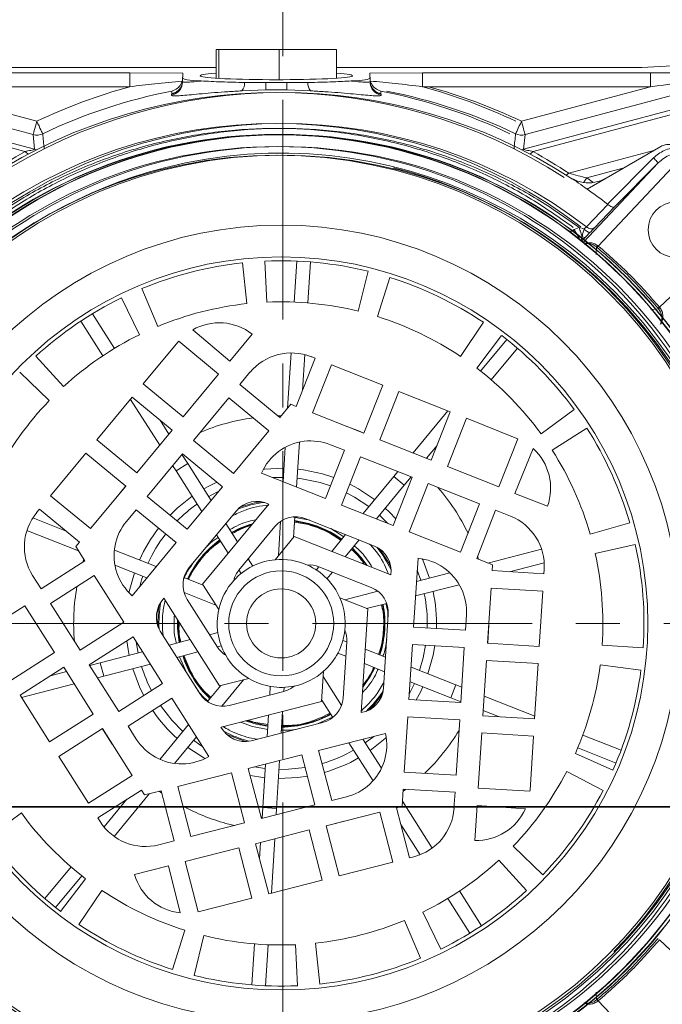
# Model space of a CAD drawing. Header units: centimetres. Extents: x -16053 to 7031, y -7778 to 254.
# Tile 99 of 256: x -12619 to -12610, y -771 to -757. Entities that reach past the tile are written whole.
import ezdxf

# ---------------------------------------------------------------- set-up
doc = ezdxf.new("R2010")
doc.units = ezdxf.units.CM
doc.header["$MEASUREMENT"] = 0
doc.linetypes.add('CENTER', pattern=[50.8, 31.75, -6.35, 6.35, -6.35])
doc.layers.get('0').update_dxf_attribs({"linetype": 'CONTINUOUS'})
doc.layers.add('DLXLUM02', color=3, linetype='CONTINUOUS')
doc.layers.add('T -  urządzenia', color=20, linetype='CONTINUOUS', lineweight=25)
doc.layers.add('T - armatura', color=250, linetype='CONTINUOUS', lineweight=30)

# ---------------------------------------------------------------- blocks, each defined once
blk = doc.blocks.new('G$C54C5291B')
at = {"layer": 'T - armatura', "linetype": 'Continuous', "lineweight": 15}
for p, q in [((47.717, 63.927), (47.717, 63.51)), ((47.717, 63.927), (47.758, 63.927)), ((47.758, 63.927), (47.758, 63.508)), ((47.758, 63.927), (48.628, 63.927)), ((48.628, 63.927), (48.628, 63.488)), ((48.628, 63.927), (49.457, 63.927)), ((49.457, 63.927), (49.457, 63.51)), ((47.717, 63.666), (43.387, 63.666)), ((53.787, 63.666), (49.457, 63.666)), ((49.54, 63.666), (53.87, 63.666)), ((53.87, 63.666), (54.57, 63.703)), ((43.259, 63.587), (46.471, 63.587)), ((46.471, 63.587), (47.237, 63.585)), ((46.471, 63.387), (46.471, 63.587)), ((47.231, 63.523), (47.231, 63.51)), ((47.231, 63.462), (47.231, 63.51)), ((47.237, 63.527), (47.233, 63.527)), ((47.237, 63.585), (47.237, 63.527)), ((49.937, 63.585), (50.703, 63.587)), ((49.937, 63.527), (49.937, 63.585)), ((49.94, 63.527), (49.937, 63.527)), ((49.942, 63.51), (49.942, 63.523)), ((49.942, 63.51), (49.942, 63.462)), ((50.703, 63.587), (53.914, 63.587)), ((50.703, 63.587), (50.703, 63.387)), ((53.997, 63.587), (50.786, 63.587)), ((53.997, 63.387), (53.997, 63.587)), ((45.073, 62.695), (42.52, 63.379)), ((43.259, 63.387), (45.125, 62.888)), ((46.471, 63.387), (43.259, 63.387)), ((47.231, 63.485), (47.227, 63.469)), ((48.128, 63.449), (48.433, 63.446)), ((48.433, 63.446), (48.741, 63.446)), ((48.741, 63.446), (49.045, 63.449)), ((49.946, 63.469), (49.942, 63.49)), ((53.914, 63.387), (50.703, 63.387)), ((50.786, 63.387), (53.997, 63.387)), ((53.997, 63.387), (52.132, 62.888)), ((52.183, 62.695), (54.737, 63.379)), ((47.07, 63.279), (47.075, 63.287)), ((47.07, 63.266), (47.07, 63.279)), ((48.435, 63.34), (48.091, 63.328)), ((48.738, 63.34), (48.435, 63.34)), ((49.083, 63.328), (48.738, 63.34)), ((50.098, 63.287), (50.103, 63.279)), ((50.103, 63.279), (50.103, 63.266)), ((44.954, 62.451), (42.563, 63.091)), ((42.58, 63.155), (45.093, 62.482)), ((54.677, 63.155), (52.163, 62.482)), ((52.302, 62.451), (54.694, 63.091)), ((45.093, 62.482), (45.073, 62.695)), ((52.163, 62.482), (52.183, 62.695)), ((53.079, 61.908), (54.147, 62.525)), ((54.047, 62.467), (52.814, 62.136)), ((54.109, 62.286), (53.028, 61.138)), ((54.039, 62.357), (53.373, 61.691)), ((53.474, 61.651), (54.109, 62.286)), ((53.074, 62.068), (53.599, 62.208)), ((53.163, 62.006), (53.074, 62.068)), ((53.379, 61.686), (53.073, 61.361)), ((53.188, 61.348), (53.474, 61.651)), ((53.373, 61.691), (53.379, 61.686)), ((52.894, 61.321), (52.835, 61.287)), ((52.894, 61.321), (52.964, 61.353)), ((52.964, 61.353), (53.037, 61.331)), ((53.058, 61.214), (53.124, 61.282)), ((53.012, 61.167), (53.058, 61.214)), ((53.236, 61.089), (53.242, 61.083)), ((53.217, 61.071), (53.209, 60.961)), ((53.217, 61.071), (53.227, 61.062)), ((48.162, 60.251), (48.099, 60.841)), ((48.423, 60.866), (48.45, 60.273)), ((48.846, 60.273), (48.883, 60.866)), ((49.045, 60.261), (49.082, 60.854)), ((49.773, 60.141), (49.916, 60.718)), ((50.229, 60.63), (50.051, 60.064)), ((46.645, 60.47), (46.873, 59.921)), ((46.61, 59.802), (46.349, 60.336)), ((46.248, 59.604), (45.929, 60.105)), ((54.003, 60.166), (54.113, 60.174)), ((54.105, 60.184), (54.113, 60.174)), ((54.126, 60.2), (54.131, 60.193)), ((46.079, 59.497), (45.76, 59.998)), ((51.25, 59.488), (51.581, 59.981)), ((47.379, 59.873), (47.914, 59.421)), ((47.914, 59.421), (48.237, 59.811)), ((47.166, 59.694), (46.665, 59.089)), ((47.176, 59.706), (47.166, 59.694)), ((47.754, 59.229), (47.176, 59.706)), ((51.845, 59.791), (51.484, 59.32)), ((51.541, 59.275), (51.919, 59.734)), ((48.751, 58.737), (48.8, 59.538)), ((48.967, 58.995), (48.999, 59.514)), ((51.695, 59.148), (52.073, 59.606)), ((45.11, 59.489), (45.512, 59.052)), ((48.875, 58.764), (49.151, 59.46)), ((49.151, 59.46), (49.09, 59.484)), ((45.306, 58.85), (44.878, 59.262)), ((47.243, 58.613), (47.754, 59.229)), ((48.207, 59.258), (48.06, 59.081)), ((49.383, 59.368), (49.109, 58.671)), ((50.126, 59.072), (49.383, 59.368)), ((46.665, 59.089), (47.243, 58.613)), ((48.06, 59.081), (48.64, 58.604)), ((49.853, 58.376), (50.126, 59.072)), ((50.359, 58.98), (50.085, 58.283)), ((51.102, 58.685), (50.359, 58.98)), ((46.505, 58.897), (45.995, 58.281)), ((46.902, 58.202), (46.48, 58.866)), ((47.084, 58.421), (46.505, 58.897)), ((47.901, 58.888), (47.39, 58.272)), ((48.481, 58.412), (47.901, 58.888)), ((48.64, 58.604), (48.798, 58.795)), ((48.798, 58.795), (48.875, 58.764)), ((49.109, 58.671), (49.853, 58.376)), ((50.564, 58.093), (51.065, 58.7)), ((50.828, 57.988), (51.102, 58.685)), ((52.414, 58.368), (52.894, 58.719)), ((47.036, 58.364), (46.908, 58.565)), ((48.613, 58.627), (48.659, 58.627)), ((51.335, 58.593), (51.061, 57.895)), ((52.064, 58.303), (51.335, 58.593)), ((46.573, 57.805), (47.084, 58.421)), ((47.97, 57.796), (48.481, 58.412)), ((53.077, 58.45), (52.577, 58.13)), ((45.995, 58.281), (46.573, 57.805)), ((47.39, 58.272), (47.97, 57.796)), ((48.88, 57.598), (48.921, 58.248)), ((50.085, 58.283), (50.828, 57.988)), ((51.804, 57.6), (52.079, 58.297)), ((52.079, 58.297), (52.064, 58.303)), ((45.835, 58.088), (45.325, 57.473)), ((46.413, 57.613), (45.835, 58.088)), ((48.685, 57.676), (48.716, 58.173)), ((49.3, 57.431), (49.573, 58.13)), ((49.573, 58.13), (49.369, 58.211)), ((50.759, 58.015), (50.912, 58.199)), ((52.3, 58.155), (52.036, 57.507)), ((47.231, 58.08), (46.72, 57.464)), ((47.307, 57.938), (47.223, 58.07)), ((47.811, 57.604), (47.231, 58.08)), ((49.806, 58.038), (49.532, 57.339)), ((50.549, 57.742), (49.806, 58.038)), ((47.138, 57.831), (47.089, 57.909)), ((47.138, 57.831), (47.307, 57.938)), ((47.512, 57.243), (47.138, 57.831)), ((47.646, 57.405), (47.307, 57.938)), ((50.284, 57.753), (50.343, 57.824)), ((51.061, 57.895), (51.804, 57.6)), ((48.373, 57.799), (49.3, 57.431)), ((49.372, 57.615), (49.221, 57.663)), ((49.256, 57.79), (49.42, 57.737)), ((49.841, 57.217), (50.284, 57.753)), ((50.276, 57.044), (50.549, 57.742)), ((50.284, 57.753), (50.438, 57.626)), ((50.438, 57.626), (50.538, 57.747)), ((45.902, 56.997), (46.413, 57.613)), ((47.3, 56.988), (47.811, 57.604)), ((50.036, 57.139), (50.438, 57.626)), ((50.782, 57.65), (50.508, 56.951)), ((51.525, 57.355), (50.782, 57.65)), ((45.325, 57.473), (45.902, 56.997)), ((46.72, 57.464), (47.3, 56.988)), ((52.036, 57.507), (52.507, 57.32)), ((45.165, 57.28), (45.123, 57.23)), ((45.742, 56.804), (45.165, 57.28)), ((46.56, 57.271), (46.42, 57.102)), ((47.14, 56.795), (46.56, 57.271)), ((48.011, 57.255), (47.33, 56.434)), ((47.522, 56.195), (48.48, 57.351)), ((49.532, 57.339), (50.276, 57.044)), ((51.252, 56.656), (51.525, 57.355)), ((51.757, 57.263), (51.484, 56.564)), ((51.972, 57.178), (51.757, 57.263)), ((45.55, 56.962), (45.067, 57.153)), ((48.618, 56.608), (48.649, 57.101)), ((48.835, 56.869), (48.854, 57.168)), ((48.837, 57.162), (49.071, 57.12)), ((49.053, 57.055), (48.849, 57.092)), ((48.85, 57.114), (49.057, 57.072)), ((49.055, 57.065), (48.85, 57.106)), ((50.006, 56.746), (49.015, 57.139)), ((45.729, 56.676), (44.982, 56.971)), ((48.027, 56.805), (47.858, 57.071)), ((48.568, 57.027), (48.047, 56.399)), ((49.374, 56.997), (49.563, 56.881)), ((50.508, 56.951), (51.252, 56.656)), ((53.125, 56.918), (53.696, 57.083)), ((47.893, 56.643), (47.724, 56.909)), ((48.847, 56.883), (48.569, 56.548)), ((48.847, 56.883), (50.243, 56.329)), ((49.388, 56.668), (49.589, 56.911)), ((49.583, 56.591), (49.784, 56.834)), ((45.689, 56.74), (45.742, 56.804)), ((45.821, 56.531), (45.689, 56.74)), ((46.852, 56.448), (46.246, 56.687)), ((46.504, 56.028), (47.14, 56.795)), ((51.644, 56.5), (52.422, 56.7)), ((53.776, 56.768), (53.196, 56.639)), ((45.189, 56.126), (45.821, 56.531)), ((45.791, 56.512), (45.805, 56.556)), ((48.249, 56.457), (48.182, 56.562)), ((50.636, 56.569), (50.572, 55.574)), ((51.484, 56.564), (51.714, 56.472)), ((46.718, 56.286), (46.255, 56.469)), ((48.08, 56.35), (48.048, 56.4)), ((49.166, 56.4), (49.204, 56.446)), ((49.961, 56.145), (49.203, 56.446)), ((50.676, 56.25), (50.625, 56.397)), ((51.714, 56.472), (51.709, 56.39)), ((51.709, 56.39), (52.455, 56.343)), ((51.957, 56.374), (52.459, 56.504)), ((52.455, 56.343), (52.459, 56.408)), ((45.065, 56.321), (45.189, 56.126)), ((45.955, 56.319), (45.323, 55.915)), ((46.383, 55.644), (45.955, 56.319)), ((47.532, 56.179), (47.253, 56.289)), ((49.32, 56.273), (49.399, 56.368)), ((50.614, 56.235), (51.097, 56.359)), ((47.522, 56.195), (47.755, 55.827)), ((50.601, 56.025), (51.232, 56.187)), ((51.692, 56.138), (51.641, 55.34)), ((52.439, 56.093), (51.692, 56.138)), ((47.767, 54.722), (46.963, 55.991)), ((47.713, 55.893), (47.254, 56.074)), ((47.299, 55.974), (47.735, 55.285)), ((49.91, 55.836), (49.506, 55.996)), ((49.578, 55.968), (50.056, 56.091)), ((52.388, 55.295), (52.439, 56.093)), ((44.953, 55.881), (44.321, 55.478)), ((45.381, 55.205), (44.953, 55.881)), ((45.323, 55.915), (45.751, 55.239)), ((49.91, 55.836), (49.815, 54.337)), ((49.893, 55.842), (50.183, 55.917)), ((50.138, 54.69), (50.206, 55.755)), ((51.321, 55.53), (51.335, 55.749)), ((45.751, 55.239), (46.383, 55.644)), ((50.572, 55.574), (51.321, 55.53)), ((51.658, 55.603), (51.644, 55.34)), ((46.516, 55.432), (45.884, 55.028)), ((46.944, 54.756), (46.516, 55.432)), ((46.91, 55.515), (47.48, 54.614)), ((47.343, 55.392), (47.037, 55.313)), ((47.742, 55.495), (47.622, 55.464)), ((49.55, 55.382), (49.605, 55.361)), ((46.563, 55.359), (46.59, 55.198)), ((47.792, 55.301), (47.735, 55.286)), ((49.553, 54.548), (49.605, 55.362)), ((49.873, 55.255), (50.167, 55.139)), ((50.556, 55.324), (50.505, 54.526)), ((51.305, 55.28), (50.556, 55.324)), ((51.254, 54.482), (51.305, 55.28)), ((51.641, 55.34), (52.388, 55.295)), ((53.297, 55.313), (53.89, 55.272)), ((44.749, 54.802), (45.381, 55.205)), ((46.654, 55.214), (46.042, 55.057)), ((47.455, 55.214), (47.15, 55.135)), ((47.283, 54.925), (47.187, 55.145)), ((49.476, 55.196), (49.592, 55.151)), ((45.514, 54.993), (44.883, 54.59)), ((45.942, 54.317), (45.514, 54.993)), ((45.884, 55.028), (46.312, 54.352)), ((46.042, 55.057), (45.891, 55.017)), ((46.092, 54.863), (46.042, 55.057)), ((46.767, 55.037), (46.092, 54.863)), ((49.86, 55.045), (50.153, 54.929)), ((50.535, 54.993), (51.183, 54.738)), ((51.625, 55.091), (51.573, 54.292)), ((52.372, 55.046), (51.625, 55.091)), ((52.321, 54.247), (52.372, 55.046)), ((53.858, 54.949), (53.269, 55.026)), ((45.554, 54.931), (45.323, 54.871)), ((46.092, 54.863), (46.003, 54.84)), ((47.767, 54.722), (48.188, 54.83)), ((49.243, 54.5), (49.271, 54.935)), ((49.266, 54.857), (49.531, 54.44)), ((45.666, 54.753), (44.904, 54.557)), ((46.312, 54.352), (46.944, 54.756)), ((47.785, 54.727), (47.594, 54.496)), ((48.113, 54.811), (47.799, 54.43)), ((48.501, 54.716), (48.493, 54.592)), ((48.701, 54.703), (48.697, 54.644)), ((50.521, 54.784), (51.109, 54.552)), ((51.183, 54.738), (51.109, 54.552)), ((51.183, 54.738), (51.268, 54.704)), ((44.883, 54.59), (45.311, 53.914)), ((47.078, 54.545), (46.446, 54.141)), ((47.611, 53.703), (47.078, 54.545)), ((47.908, 54.442), (48.698, 54.644)), ((51.109, 54.552), (51.255, 54.494)), ((51.592, 54.576), (52.324, 54.287)), ((49.243, 54.5), (47.788, 54.128)), ((49.244, 54.518), (49.405, 54.266)), ((50.505, 54.526), (51.254, 54.482)), ((45.311, 53.914), (45.942, 54.317)), ((48.475, 54.304), (48.456, 53.989)), ((48.679, 54.356), (48.66, 54.041)), ((49.41, 54.274), (49.183, 54.175)), ((50.489, 54.277), (50.438, 53.478)), ((51.238, 54.233), (50.489, 54.277)), ((51.573, 54.292), (52.321, 54.247)), ((51.578, 54.366), (51.8, 54.279)), ((46.076, 54.106), (45.445, 53.703)), ((46.503, 53.43), (46.076, 54.106)), ((46.446, 54.141), (46.563, 53.955)), ((47.319, 54.164), (46.904, 53.661)), ((48.245, 54.134), (48.07, 54.2)), ((48.184, 54.229), (48.263, 54.199)), ((48.224, 53.93), (49.258, 54.194)), ((48.463, 54.095), (48.245, 54.134)), ((48.263, 54.199), (48.467, 54.163)), ((51.187, 53.434), (51.238, 54.233)), ((47.432, 53.986), (47.115, 53.602)), ((48.31, 53.952), (48.2, 53.972)), ((50.165, 54.037), (49.199, 53.79)), ((49.874, 53.901), (49.997, 53.994)), ((51.557, 54.043), (51.506, 53.244)), ((52.305, 53.998), (51.557, 54.043)), ((52.255, 53.214), (52.305, 53.998)), ((53.018, 54.013), (53.571, 53.794)), ((49.636, 53.902), (49.986, 53.352)), ((49.84, 53.954), (50.107, 53.534)), ((52.945, 53.827), (53.498, 53.608)), ((45.445, 53.703), (45.873, 53.027)), ((48.956, 53.728), (48.181, 53.53)), ((49.146, 53.002), (48.956, 53.728)), ((49.199, 53.79), (49.388, 53.064)), ((52.91, 53.745), (53.453, 53.504)), ((48.266, 53.552), (48.427, 53.528)), ((48.431, 53.594), (48.392, 52.964)), ((48.635, 53.646), (48.592, 52.951)), ((45.873, 53.027), (46.503, 53.43)), ((47.939, 53.468), (47.164, 53.27)), ((48.129, 52.742), (47.939, 53.468)), ((48.181, 53.53), (48.371, 52.804)), ((50.438, 53.478), (51.187, 53.434)), ((53.312, 53.211), (52.785, 53.485)), ((47.164, 53.27), (47.354, 52.544)), ((46.638, 53.217), (46.006, 52.816)), ((46.755, 53.166), (46.244, 52.547)), ((46.682, 53.147), (46.638, 53.217)), ((46.922, 53.208), (46.682, 53.147)), ((46.931, 53.174), (46.893, 53.201)), ((47.111, 52.482), (46.922, 53.208)), ((49.388, 53.064), (49.601, 53.119)), ((50.422, 53.229), (50.406, 52.982)), ((50.457, 53.227), (50.42, 53.199)), ((51.171, 53.185), (50.422, 53.229)), ((51.156, 52.954), (51.171, 53.185)), ((51.506, 53.244), (52.254, 53.199)), ((52.254, 53.199), (52.255, 53.214)), ((46.428, 53.084), (46.097, 52.684)), ((48.371, 52.804), (49.146, 53.002)), ((48.392, 52.964), (48.383, 52.807)), ((48.592, 52.951), (48.392, 52.964)), ((50.406, 52.982), (50.326, 52.961)), ((50.411, 53.057), (50.842, 52.379)), ((51.49, 52.995), (51.457, 52.489)), ((52.188, 52.944), (51.49, 52.995)), ((44.902, 52.886), (44.422, 52.536)), ((48.592, 52.951), (48.586, 52.859)), ((50.082, 52.899), (49.307, 52.701)), ((50.27, 52.175), (50.082, 52.899)), ((50.326, 52.961), (50.512, 52.237)), ((46.006, 52.816), (46.041, 52.761)), ((47.354, 52.544), (48.129, 52.742)), ((47.981, 52.704), (47.858, 52.736)), ((49.307, 52.701), (49.495, 51.977)), ((50.387, 52.72), (50.666, 52.282)), ((49.064, 52.64), (48.289, 52.442)), ((49.252, 51.915), (49.064, 52.64)), ((46.888, 52.425), (47.111, 52.482)), ((48.289, 52.442), (48.477, 51.717)), ((48.361, 52.46), (48.346, 52.222)), ((48.565, 52.512), (48.516, 51.727)), ((52.01, 52.404), (52.438, 51.992)), ((48.047, 52.38), (47.272, 52.182)), ((48.235, 51.655), (48.047, 52.38)), ((50.512, 52.237), (50.575, 52.253)), ((47.029, 52.12), (46.538, 51.995)), ((47.197, 51.441), (47.029, 52.12)), ((47.272, 52.182), (47.46, 51.457)), ((49.495, 51.977), (50.27, 52.175)), ((52.205, 51.765), (51.803, 52.203)), ((45.62, 52.106), (45.242, 51.648)), ((45.775, 51.979), (45.396, 51.521)), ((45.47, 51.463), (45.831, 51.935)), ((48.477, 51.717), (49.252, 51.915)), ((46.066, 51.767), (45.735, 51.274)), ((51.237, 51.758), (51.555, 51.256)), ((47.475, 51.46), (48.235, 51.655)), ((51.068, 51.65), (51.387, 51.149)), ((47.46, 51.457), (47.475, 51.46)), ((50.705, 51.452), (50.967, 50.919)), ((50.67, 50.785), (50.442, 51.333)), ((47.087, 50.624), (47.265, 51.191)), ((47.542, 51.113), (47.4, 50.536)), ((48.27, 50.993), (48.233, 50.4)), ((48.47, 50.981), (48.433, 50.388)), ((48.893, 50.388), (48.866, 50.982)), ((49.154, 51.004), (49.217, 50.413)), ((53.209, 50.294), (53.217, 50.184)), ((53.227, 50.192), (53.217, 50.184)), ((53.242, 50.171), (53.236, 50.166))]:
    blk.add_line(p, q, dxfattribs=at)
at = {"layer": 'T - armatura', "linetype": 'CENTER', "lineweight": 15, "ltscale": 0.1}
blk.add_line((67.524, 55.627), (0, 55.627), dxfattribs=at)
at = {"layer": 'T - armatura', "linetype": 'Continuous', "lineweight": 15, "flags": 128}
for points in [[(47.075, 63.287), (47.075, 63.308), (47.075, 63.31), (47.075, 63.324)], [(50.098, 63.324), (50.098, 63.303), (50.098, 63.287)], [(45.073, 62.695), (45.074, 62.7), (45.078, 62.712), (45.083, 62.731), (45.089, 62.755), (45.097, 62.783), (45.105, 62.816), (45.115, 62.851), (45.125, 62.888)], [(45.211, 62.707), (45.208, 62.712), (45.203, 62.724), (45.195, 62.741), (45.184, 62.763), (45.171, 62.79), (45.157, 62.821), (45.141, 62.853), (45.125, 62.888)], [(52.046, 62.707), (52.048, 62.712), (52.054, 62.724), (52.062, 62.741), (52.072, 62.763), (52.085, 62.79), (52.1, 62.821), (52.115, 62.853), (52.132, 62.888)], [(52.183, 62.695), (52.182, 62.7), (52.179, 62.712), (52.174, 62.731), (52.167, 62.755), (52.16, 62.783), (52.151, 62.816), (52.141, 62.851), (52.132, 62.888)], [(45.124, 62.476), (45.11, 62.478), (45.093, 62.482)], [(48.586, 62.397), (48.746, 62.395), (48.849, 62.392)], [(52.133, 62.476), (52.146, 62.478), (52.163, 62.482)], [(54.469, 62.387), (53.856, 61.735), (53.242, 61.083)], [(52.777, 62.11), (52.796, 62.122), (52.814, 62.136)], [(53.033, 62.007), (53.053, 62.036), (53.074, 62.068)], [(54.126, 60.2), (54.778, 60.813), (55.429, 61.427)], [(49.608, 58.473), (49.765, 58.415), (49.854, 58.379)], [(48.4, 57.856), (48.418, 57.858), (48.697, 57.87)], [(48.896, 57.858), (48.98, 57.847), (49.256, 57.79)], [(47.54, 57.572), (47.614, 57.613), (47.73, 57.67)], [(48.689, 57.739), (48.686, 57.739), (48.534, 57.736)], [(49.221, 57.663), (48.956, 57.718), (48.888, 57.727)], [(46.245, 57.41), (46.268, 57.44), (46.411, 57.615)], [(47.755, 57.537), (47.646, 57.481), (47.61, 57.461)], [(49.65, 57.639), (49.775, 57.573), (50.008, 57.419)], [(47.051, 57.192), (47.153, 57.291), (47.371, 57.465)], [(48.366, 57.387), (48.27, 57.369), (48.071, 57.312)], [(49.924, 57.318), (49.719, 57.453), (49.602, 57.517)], [(50.162, 57.292), (50.224, 57.234), (50.314, 57.141)], [(50.195, 57.076), (50.147, 57.125), (50.078, 57.19)], [(49.889, 56.469), (49.81, 56.574), (49.682, 56.711)], [(49.687, 56.717), (49.816, 56.579), (49.901, 56.464)], [(50.242, 56.449), (50.195, 56.534), (50.079, 56.706)], [(50.698, 56.561), (50.705, 56.545), (50.803, 56.283)], [(51.497, 56.597), (51.5, 56.588), (51.512, 56.553)], [(46.459, 56.071), (46.462, 56.088), (46.536, 56.357)], [(46.659, 56.309), (46.641, 56.255), (46.614, 56.161)], [(46.893, 55.893), (46.882, 55.797), (46.874, 55.59)], [(46.462, 55.165), (46.447, 55.248), (46.428, 55.376)], [(50.657, 54.945), (50.71, 55.13), (50.746, 55.313)], [(50.878, 55.306), (50.853, 55.166), (50.779, 54.897)], [(46.672, 54.582), (46.61, 54.71), (46.512, 54.971)], [(49.835, 54.712), (49.939, 54.863), (50.005, 54.988)], [(50.012, 54.985), (49.945, 54.859), (49.838, 54.703)], [(50.51, 54.613), (50.517, 54.625), (50.583, 54.759)], [(50.706, 54.711), (50.67, 54.635), (50.609, 54.52)], [(49.929, 54.375), (49.995, 54.446), (50.123, 54.609)], [(46.912, 54.439), (47.075, 54.228), (47.237, 54.064)], [(46.216, 53.883), (46.089, 54.078), (46.073, 54.104)], [(48.157, 54.222), (48.371, 54.163), (48.466, 54.148)], [(47.859, 54.031), (47.947, 53.99), (48.142, 53.919)], [(50.176, 53.975), (50.163, 53.964), (49.945, 53.79)], [(47.556, 53.673), (47.541, 53.682), (47.308, 53.835)], [(47.392, 53.937), (47.482, 53.873), (47.519, 53.849)], [(48.627, 53.515), (48.765, 53.518), (49.005, 53.544)], [(48.419, 53.396), (48.335, 53.407), (48.208, 53.429)], [(49.038, 53.416), (48.898, 53.397), (48.619, 53.384)], [(49.562, 52.766), (49.463, 52.737), (49.307, 52.698)], [(55.429, 49.827), (54.778, 50.441), (54.126, 51.054)], [(53.242, 50.171), (53.856, 49.519), (54.469, 48.867)]]:
    blk.add_lwpolyline(points, dxfattribs=at)
at = {"layer": 'T - armatura', "linetype": 'Continuous', "lineweight": 15}
for centre, radius in [((48.599, 55.627), 7.07), ((48.599, 55.627), 7.065), ((48.658, 55.627), 7.07), ((48.658, 55.627), 7.065), ((48.599, 55.627), 6.895), ((48.658, 55.627), 6.895), ((48.599, 55.627), 6.77), ((48.658, 55.627), 6.77), ((54.362, 61.319), 0.4), ((48.658, 55.627), 5.759), ((48.658, 55.627), 5.3), ((48.658, 55.627), 0.759), ((48.658, 55.627), 0.5)]:
    blk.add_circle(centre, radius, dxfattribs=at)
for centre, radius, start, end in [((48.587, 55.627), 8.044, 105.2536, 115.4944), ((47.032, 63.475), 0.2, 281.1456, 359.9694), ((47.032, 63.462), 0.2, 281.1635, 359.9697), ((47.976, 63.43), 0.154, 318.5244, 7.1737), ((68.527, 63.828), 20.097, 181.0872, 181.3907), ((28.652, 63.828), 20.092, 358.6093, 358.9129), ((49.198, 63.43), 0.154, 172.8262, 221.4757), ((50.142, 63.475), 0.2, 180.0305, 258.8544), ((50.142, 63.462), 0.2, 180.0304, 258.8365), ((48.587, 55.627), 8.044, 64.5056, 74.7464), ((48.67, 55.627), 8.044, 64.5056, 74.7464), ((48.587, 55.627), 7.675, 57.1804, 122.8196), ((48.67, 55.627), 7.675, 57.1804, 122.8196), ((48.587, 55.627), 7.844, 101.1104, 115.4944), ((48.587, 55.627), 7.844, 64.5056, 78.8896), ((48.67, 55.627), 7.844, 64.5056, 78.8896), ((48.587, 55.627), 7.229, 52.4772, 127.5228), ((48.67, 55.627), 7.229, 52.4772, 127.5228), ((45.125, 62.888), 0.2, 255.0588, 295.4354), ((87.844, 66.97), 42.846, 185.7099, 185.9952), ((9.413, 66.97), 42.846, 354.0048, 354.2901), ((52.132, 62.888), 0.2, 244.5646, 284.9412), ((48.658, 55.627), 6.8, 224.6164, 104.3443), ((45.114, 62.609), 0.225, 224.7962, 240.3819), ((52.142, 62.609), 0.225, 299.6181, 315.2038), ((48.658, 55.627), 6.8, 104.3443, 224.2618), ((48.599, 55.627), 6.8, 315.7382, 75.6557), ((48.67, 55.627), 7.675, 54.9263, 57.1804), ((48.67, 55.627), 7.674, 52.2027, 54.9275), ((48.658, 55.627), 5.244, 96.1216, 112.567), ((48.658, 55.627), 5.244, 76.1216, 92.567), ((48.658, 55.627), 5.244, 56.1216, 72.567), ((48.658, 55.627), 5.244, 116.1216, 132.567), ((48.658, 55.627), 4.65, 96.1216, 112.567), ((48.658, 55.627), 4.65, 76.1216, 92.567), ((47.762, 59.199), 0.775, 52.1919, 119.6318), ((48.658, 55.627), 4.65, 56.1216, 72.567), ((48.658, 55.627), 4.65, 116.1216, 132.567), ((48.658, 55.627), 5.244, 36.1216, 52.567), ((48.804, 58.763), 0.775, 68.3458, 140.3428), ((48.658, 55.627), 4.65, 36.1216, 52.567), ((48.658, 55.627), 4.65, 136.1216, 152.567), ((48.658, 55.627), 3, 97.7738, 112.9585), ((48.658, 55.627), 5.244, 16.1216, 32.567), ((49.083, 57.493), 0.773, 97.0068, 156.6272), ((49.083, 57.491), 0.775, 68.3443, 97.0507), ((51.778, 57.583), 0.775, 340.1919, 47.6318), ((48.658, 55.627), 4.65, 16.1216, 32.567), ((48.658, 55.627), 3, 25.7738, 40.9585), ((48.307, 57.001), 0.39, 63.7065, 139.4518), ((48.658, 55.627), 1.767, 97.985, 110.6212), ((48.658, 55.627), 2.112, 125.1635, 135.4526), ((45.72, 56.735), 0.775, 140.3458, 212.3428), ((47.017, 56.608), 0.775, 140.3443, 169.0507), ((48.868, 56.778), 0.39, 67.8717, 140.3443), ((51.686, 56.457), 0.775, 356.3458, 68.3428), ((48.658, 55.627), 2.244, 142.1475, 155.895), ((48.658, 55.627), 1.499, 105.9423, 118.6249), ((48.658, 55.627), 1.491, 106.3766, 118.6051), ((48.658, 55.627), 1.491, 54.2942, 74.5398), ((48.658, 55.627), 1.499, 54.2744, 74.5398), ((48.658, 55.627), 2.112, 142.2419, 155.7358), ((48.658, 55.627), 1.499, 126.2744, 154.6249), ((48.658, 55.627), 1.491, 126.2942, 154.6051), ((47.015, 56.608), 0.773, 169.0068, 228.6272), ((49.856, 56.385), 0.39, 351.7065, 67.4518), ((48.658, 55.627), 1.767, 25.985, 38.6212), ((48.658, 55.627), 5.244, 356.1216, 12.567), ((48.658, 55.627), 0.925, 95.5102, 137.8825), ((48.658, 55.627), 0.925, 65.8825, 95.5102), ((50.563, 55.8), 0.773, 25.0068, 84.6272), ((48.658, 55.627), 4.65, 356.1216, 12.567), ((47.628, 56.183), 0.39, 139.8717, 212.3443), ((48.35, 56.153), 0.39, 140.8702, 165.9508), ((49.063, 56.082), 0.39, 68.8702, 93.9508), ((48.658, 55.627), 0.925, 23.5102, 65.8825), ((48.658, 55.627), 0.925, 137.8825, 167.5102), ((48.658, 55.627), 3, 169.7738, 184.9585), ((49.817, 55.783), 0.39, 355.8717, 68.3443), ((50.561, 55.798), 0.775, 356.3443, 25.0507), ((47.243, 55.719), 0.39, 135.7065, 211.4518), ((48.658, 55.627), 0.925, 353.8825, 23.5102), ((48.658, 55.627), 2.112, 358.2419, 11.7358), ((48.658, 55.627), 2.244, 358.1475, 11.895), ((48.658, 55.627), 1.767, 169.985, 182.6212), ((48.658, 55.627), 0.925, 167.5102, 209.8825), ((48.658, 55.627), 1.491, 342.2942, 10.6051), ((48.658, 55.627), 1.499, 342.2744, 10.6249), ((48.658, 55.627), 1.499, 177.9423, 190.6249), ((48.658, 55.627), 1.491, 178.3766, 190.6051), ((48.658, 55.627), 0.925, 311.5102, 353.8825), ((49.216, 55.383), 0.39, 356.8702, 21.9508), ((48.063, 55.497), 0.39, 212.8702, 237.9508), ((48.658, 55.627), 1.499, 198.2744, 226.6249), ((48.658, 55.627), 1.491, 198.2942, 226.6051), ((48.658, 55.627), 0.925, 209.8825, 239.5102), ((48.658, 55.627), 2.112, 197.1635, 207.4526), ((48.658, 55.627), 4.65, 336.1216, 352.567), ((48.658, 55.627), 0.925, 239.5102, 281.8825), ((48.658, 55.627), 0.925, 281.8825, 311.5102), ((48.658, 55.627), 5.244, 336.1216, 352.567), ((48.598, 55.021), 0.39, 284.8702, 309.9508), ((49.749, 54.721), 0.39, 279.7065, 355.4518), ((47.811, 54.82), 0.39, 211.8717, 284.3443), ((49.164, 54.573), 0.39, 283.8717, 356.3443), ((48.658, 55.627), 1.767, 313.985, 326.6212), ((48.658, 55.627), 2.244, 214.1475, 227.895), ((48.658, 55.627), 1.491, 270.2942, 298.6051), ((48.658, 55.627), 1.499, 270.2744, 298.6249), ((48.133, 54.309), 0.39, 207.7065, 283.4518), ((48.658, 55.627), 1.499, 249.9423, 262.6249), ((48.658, 55.627), 1.767, 241.985, 254.6212), ((49.411, 53.868), 0.773, 313.0068, 12.6272), ((48.658, 55.627), 3, 313.7738, 328.9585), ((47.218, 54.37), 0.775, 212.3443, 241.0507), ((47.218, 54.368), 0.773, 241.0068, 300.6272), ((48.658, 55.627), 2.112, 286.2419, 299.7358), ((48.658, 55.627), 2.244, 286.1475, 299.895), ((48.658, 55.627), 4.65, 316.1216, 332.567), ((49.409, 53.869), 0.775, 284.3443, 313.0507), ((48.658, 55.627), 5.244, 316.1216, 332.567), ((48.658, 55.627), 3, 241.7738, 254.5398), ((48.658, 55.627), 4.65, 216.1216, 232.567), ((50.383, 53.004), 0.775, 284.3458, 356.3428), ((51.482, 53.264), 0.775, 268.1919, 335.6318), ((46.696, 53.176), 0.775, 212.3458, 284.3428), ((48.658, 55.627), 5.244, 216.1216, 232.567), ((48.658, 55.627), 4.65, 296.1216, 312.567), ((47.283, 52.211), 0.775, 196.1919, 263.6318), ((48.658, 55.627), 4.65, 236.1216, 252.567), ((48.658, 55.627), 5.244, 296.1216, 312.567), ((48.658, 55.627), 5.244, 236.1216, 252.567), ((48.658, 55.627), 4.65, 276.1216, 292.567), ((48.658, 55.627), 4.65, 256.1216, 272.567), ((48.658, 55.627), 5.244, 276.1216, 292.567), ((48.658, 55.627), 5.244, 256.1216, 272.567)]:
    blk.add_arc(centre, radius, start, end, dxfattribs=at)
for centre, major_axis, ratio, start_param, end_param in [((48.587, 63.523), (-1.355, 0), 0.052408, 6.228844, 6.283185), ((48.431, 63.51), (-1.2, 0), 0.052408, 0, 0.684362), ((48.587, 63.546), (-1.1, 0), 0.052408, 5.624594, 10.083369), ((48.742, 63.51), (-1.2, 0), 0.052408, 2.457231, 3.141593), ((48.587, 63.523), (-1.355, 0), 0.052408, 3.141593, 3.195934), ((48.645, 55.843), (-1.96, -7.314), 0.998886, 3.913326, 3.992722)]:
    blk.add_ellipse(centre, major_axis=major_axis, ratio=ratio, start_param=start_param, end_param=end_param, dxfattribs=at)
at = {"layer": 'T - armatura', "linetype": 'Continuous', "lineweight": 15, "extrusion": (0, 0, -1)}
for centre, major_axis, ratio, start_param, end_param in [((53.919, 63.566), (1.547, 0.001), 0.013529, 4.762977, 5.267912), ((53.919, 63.366), (1.496, 0.194), 0.007121, 4.765641, 5.270576), ((48.612, 55.843), (1.96, -7.314), 0.998886, 3.913326, 3.992722)]:
    blk.add_ellipse(centre, major_axis=major_axis, ratio=ratio, start_param=start_param, end_param=end_param, dxfattribs=at)
at = {"layer": 'T - armatura', "linetype": 'CENTER', "lineweight": 15, "ltscale": 0.1}
blk.add_open_spline([(48.684, 14.301), (48.684, 14.301), (48.684, 44.48), (48.684, 80.223)], degree=3, dxfattribs=at)
at = {"layer": 'T - armatura', "linetype": 'Continuous', "lineweight": 15}
for points, knots in [([(47.227, 63.469), (47.095, 63.457), (46.842, 63.434), (46.59, 63.402), (46.471, 63.387)], [0, 0, 0, 0, 0.525328, 1, 1, 1, 1]), ([(47.075, 63.324), (47.075, 63.324), (47.105, 63.331), (47.154, 63.356), (47.205, 63.411), (47.221, 63.453), (47.227, 63.469)], [0, 0, 0, 0, 0.003209, 0.459038, 0.801273, 1, 1, 1, 1]), ([(47.228, 63.472), (47.229, 63.463), (47.232, 63.433), (47.213, 63.388), (47.187, 63.349), (47.169, 63.332), (47.164, 63.329), (47.164, 63.328)], [0, 0, 0, 0, 0.134956, 0.449994, 0.726465, 0.978211, 1, 1, 1, 1]), ([(47.231, 63.462), (47.235, 63.458), (47.241, 63.451), (47.292, 63.451), (47.372, 63.457), (47.449, 63.465), (47.497, 63.47), (47.502, 63.471)], [0, 0, 0, 0, 0.239011, 0.485085, 0.724141, 0.970093, 1, 1, 1, 1]), ([(47.502, 63.471), (47.596, 63.466), (47.774, 63.456), (48.015, 63.451), (48.128, 63.449)], [0, 0, 0, 0, 0.5309118, 1, 1, 1, 1]), ([(49.045, 63.449), (49.109, 63.45), (49.237, 63.452), (49.459, 63.459), (49.589, 63.466), (49.672, 63.471)], [0, 0, 0, 0, 0.26269, 0.532742, 1, 1, 1, 1]), ([(49.672, 63.471), (49.677, 63.47), (49.723, 63.465), (49.801, 63.457), (49.881, 63.451), (49.932, 63.451), (49.939, 63.458), (49.942, 63.462)], [0, 0, 0, 0, 0.029907, 0.268988, 0.514915, 0.753927, 1, 1, 1, 1]), ([(50.009, 63.329), (50.009, 63.329), (50.003, 63.333), (49.98, 63.356), (49.953, 63.405), (49.938, 63.451), (49.942, 63.474), (49.942, 63.475)], [0, 0, 0, 0, 0.038715, 0.323763, 0.643354, 0.995034, 1, 1, 1, 1]), ([(49.946, 63.469), (49.952, 63.453), (49.969, 63.411), (50.02, 63.356), (50.069, 63.331), (50.098, 63.324), (50.098, 63.324)], [0, 0, 0, 0, 0.198727, 0.540962, 0.996791, 1, 1, 1, 1]), ([(50.703, 63.387), (50.571, 63.404), (50.319, 63.436), (50.066, 63.458), (49.946, 63.469)], [0, 0, 0, 0, 0.525378, 1, 1, 1, 1]), ([(47.138, 63.256), (47.119, 63.256), (47.079, 63.256), (47.073, 63.262), (47.07, 63.266)], [0, 0, 0, 0, 0.46783, 1, 1, 1, 1]), ([(47.075, 63.287), (47.076, 63.287), (47.1, 63.292), (47.143, 63.308), (47.174, 63.339), (47.188, 63.354)], [0, 0, 0, 0, 0.023048, 0.543517, 1, 1, 1, 1]), ([(48.091, 63.328), (48.022, 63.324), (47.883, 63.316), (47.688, 63.301), (47.511, 63.286), (47.355, 63.271), (47.233, 63.261), (47.161, 63.255), (47.14, 63.256), (47.138, 63.256)], [0, 0, 0, 0, 0.157194, 0.314405, 0.480669, 0.646948, 0.81336, 0.979777, 1, 1, 1, 1]), ([(50.033, 63.256), (50.031, 63.256), (50.012, 63.255), (49.94, 63.261), (49.819, 63.271), (49.663, 63.286), (49.485, 63.301), (49.29, 63.316), (49.152, 63.324), (49.083, 63.328)], [0, 0, 0, 0, 0.012071, 0.179872, 0.347669, 0.515331, 0.682979, 0.841498, 1, 1, 1, 1]), ([(50.098, 63.287), (50.097, 63.287), (50.073, 63.292), (50.03, 63.308), (49.999, 63.339), (49.985, 63.354)], [0, 0, 0, 0, 0.022916, 0.540377, 1, 1, 1, 1]), ([(50.103, 63.266), (50.1, 63.262), (50.094, 63.256), (50.053, 63.256), (50.033, 63.256)], [0, 0, 0, 0, 0.518559, 1, 1, 1, 1]), ([(52.881, 61.353), (52.681, 61.493), (52.278, 61.778), (51.615, 62.126), (50.906, 62.413), (50.157, 62.624), (49.378, 62.755), (48.587, 62.799), (47.795, 62.755), (47.017, 62.624), (46.267, 62.413), (45.559, 62.126), (44.896, 61.778), (44.492, 61.493), (44.293, 61.353)], [0, 0, 0, 0, 0.079523, 0.160678, 0.243365, 0.328299, 0.413888, 0.5, 0.586107, 0.671696, 0.756635, 0.839317, 0.920475, 1, 1, 1, 1]), ([(44.375, 61.353), (44.575, 61.493), (44.978, 61.778), (45.642, 62.126), (46.35, 62.413), (47.1, 62.624), (47.878, 62.755), (48.67, 62.799), (49.461, 62.755), (50.239, 62.624), (50.989, 62.413), (51.698, 62.126), (52.361, 61.778), (52.764, 61.493), (52.964, 61.353)], [0, 0, 0, 0, 0.079523, 0.160678, 0.243365, 0.328299, 0.413888, 0.5, 0.586107, 0.671696, 0.756635, 0.839317, 0.920475, 1, 1, 1, 1]), ([(54.147, 62.525), (54.168, 62.534), (54.209, 62.553), (54.278, 62.553), (54.335, 62.535), (54.364, 62.514), (54.375, 62.505)], [0, 0, 0, 0, 0.277055, 0.554149, 0.831202, 1, 1, 1, 1]), ([(44.954, 62.451), (44.983, 62.456), (45.03, 62.465), (45.075, 62.475), (45.092, 62.48), (45.093, 62.481), (45.093, 62.482)], [0, 0, 0, 0, 0.462796, 0.748802, 0.894237, 1, 1, 1, 1]), ([(52.302, 62.451), (52.273, 62.456), (52.226, 62.465), (52.181, 62.475), (52.165, 62.48), (52.164, 62.481), (52.163, 62.482)], [0, 0, 0, 0, 0.462796, 0.748802, 0.894237, 1, 1, 1, 1]), ([(54.383, 62.499), (54.351, 62.499), (54.287, 62.5), (54.163, 62.459), (54.088, 62.398), (54.039, 62.357)], [0, 0, 0, 0, 0.24949, 0.500397, 1, 1, 1, 1]), ([(54.109, 62.286), (54.136, 62.311), (54.189, 62.358), (54.283, 62.407), (54.367, 62.423), (54.431, 62.412), (54.457, 62.395), (54.469, 62.387)], [0, 0, 0, 0, 0.270049, 0.532525, 0.777188, 0.891552, 1, 1, 1, 1]), ([(54.109, 62.286), (54.108, 62.287), (54.105, 62.29), (54.089, 62.306), (54.066, 62.33), (54.048, 62.348), (54.039, 62.357)], [0, 0, 0, 0, 0.250002, 0.500009, 0.750002, 1, 1, 1, 1]), ([(53.074, 62.068), (53.033, 62.079), (52.944, 62.103), (52.859, 62.125), (52.814, 62.136)], [0, 0, 0, 0, 0.465446, 1, 1, 1, 1]), ([(52.829, 62.077), (52.879, 62.051), (52.98, 61.999), (53.152, 61.991), (53.276, 62.024), (53.337, 62.057), (53.349, 62.064)], [0, 0, 0, 0, 0.307501, 0.615025, 0.922621, 1, 1, 1, 1]), ([(53.379, 61.686), (53.388, 61.678), (53.408, 61.662), (53.436, 61.648), (53.46, 61.644), (53.47, 61.649), (53.474, 61.651)], [0, 0, 0, 0, 0.237912, 0.49849, 0.7489, 1, 1, 1, 1]), ([(52.989, 61.155), (52.985, 61.162), (52.977, 61.176), (52.954, 61.216), (52.926, 61.265), (52.904, 61.302), (52.894, 61.321)], [0, 0, 0, 0, 0.25, 0.499998, 0.749999, 1, 1, 1, 1]), ([(52.964, 61.353), (52.968, 61.34), (52.977, 61.315), (52.989, 61.279), (53.001, 61.245), (53.007, 61.227), (53.01, 61.217)], [0, 0, 0, 0, 0.2500209, 0.5000441, 0.7499598, 1, 1, 1, 1]), ([(53.037, 61.331), (53.03, 61.31), (53.017, 61.269), (53.012, 61.234), (53.01, 61.217)], [0, 0, 0, 0, 0.520029, 1, 1, 1, 1]), ([(53.037, 61.331), (53.044, 61.337), (53.057, 61.348), (53.068, 61.357), (53.073, 61.361)], [0, 0, 0, 0, 0.522729, 1, 1, 1, 1]), ([(53.124, 61.282), (53.12, 61.281), (53.111, 61.278), (53.087, 61.29), (53.061, 61.309), (53.045, 61.324), (53.037, 61.331)], [0, 0, 0, 0, 0.279836, 0.559156, 0.779529, 1, 1, 1, 1]), ([(53.188, 61.348), (53.179, 61.342), (53.163, 61.331), (53.13, 61.331), (53.099, 61.342), (53.081, 61.355), (53.073, 61.361)], [0, 0, 0, 0, 0.279855, 0.559218, 0.779567, 1, 1, 1, 1]), ([(53.124, 61.282), (53.136, 61.294), (53.16, 61.319), (53.178, 61.338), (53.188, 61.348)], [0, 0, 0, 0, 0.500006, 1, 1, 1, 1]), ([(53.01, 61.217), (53.006, 61.205), (52.998, 61.18), (52.992, 61.163), (52.989, 61.155)], [0, 0, 0, 0, 0.487783, 1, 1, 1, 1]), ([(53.012, 61.167), (53.01, 61.164), (53.006, 61.16), (53.003, 61.157), (53.003, 61.157), (53.003, 61.157)], [0, 0, 0, 0, 0.54475, 0.778707, 1, 1, 1, 1]), ([(53.01, 61.217), (53.022, 61.213), (53.042, 61.206), (53.053, 61.212), (53.058, 61.214)], [0, 0, 0, 0, 0.559109, 1, 1, 1, 1]), ([(53.038, 61.113), (53.058, 61.116), (53.097, 61.122), (53.162, 61.108), (53.199, 61.083), (53.217, 61.071)], [0, 0, 0, 0, 0.340941, 0.674737, 1, 1, 1, 1]), ([(53.046, 61.122), (53.047, 61.123), (53.067, 61.13), (53.114, 61.135), (53.18, 61.126), (53.217, 61.101), (53.236, 61.089)], [0, 0, 0, 0, 0.02137, 0.352035, 0.678077, 1, 1, 1, 1]), ([(53.236, 61.089), (53.23, 61.083), (53.22, 61.073), (53.218, 61.071), (53.217, 61.071)], [0, 0, 0, 0, 0.55938, 1, 1, 1, 1]), ([(53.227, 61.062), (53.228, 61.064), (53.229, 61.067), (53.238, 61.078), (53.242, 61.083)], [0, 0, 0, 0, 0.559366, 1, 1, 1, 1]), ([(54.105, 60.184), (54.106, 60.185), (54.109, 60.187), (54.121, 60.196), (54.126, 60.2)], [0, 0, 0, 0, 0.559366, 1, 1, 1, 1]), ([(54.113, 60.174), (54.114, 60.176), (54.116, 60.179), (54.127, 60.189), (54.131, 60.193)], [0, 0, 0, 0, 0.559363, 1, 1, 1, 1]), ([(54.113, 60.174), (54.126, 60.156), (54.151, 60.119), (54.164, 60.054), (54.159, 60.003), (54.147, 59.965), (54.141, 59.953), (54.138, 59.947)], [0, 0, 0, 0, 0.233539, 0.473207, 0.723248, 0.85509, 1, 1, 1, 1]), ([(54.131, 60.193), (54.144, 60.175), (54.168, 60.138), (54.178, 60.071), (54.17, 60.017), (54.158, 59.984), (54.151, 59.967), (54.148, 59.961), (54.147, 59.959)], [0, 0, 0, 0, 0.247125, 0.497379, 0.750578, 0.875649, 0.937385, 1, 1, 1, 1]), ([(47.951, 57.183), (48.011, 57.211), (48.177, 57.288), (48.361, 57.334), (48.479, 57.335), (48.481, 57.335)], [0, 0, 0, 0, 0.363217, 0.988083, 1, 1, 1, 1]), ([(47.914, 56.984), (48.002, 57.03), (48.123, 57.094), (48.257, 57.119), (48.293, 57.125)], [0, 0, 0, 0, 0.731922, 1, 1, 1, 1]), ([(48.224, 57.042), (48.218, 57.041), (48.121, 57.021), (48.033, 56.972), (47.95, 56.926)], [0, 0, 0, 0, 0.058003, 1, 1, 1, 1]), ([(49.52, 56.828), (49.45, 56.875), (49.305, 56.973), (49.139, 57.027), (49.053, 57.055)], [0, 0, 0, 0, 0.481093, 1, 1, 1, 1]), ([(47.784, 56.814), (47.748, 56.79), (47.629, 56.71), (47.475, 56.526), (47.357, 56.361), (47.322, 56.267), (47.321, 56.263)], [0, 0, 0, 0, 0.177969, 0.587905, 0.981479, 1, 1, 1, 1]), ([(47.549, 56.699), (47.576, 56.731), (47.634, 56.798), (47.709, 56.846), (47.748, 56.871)], [0, 0, 0, 0, 0.470016, 1, 1, 1, 1]), ([(49.859, 56.481), (49.831, 56.525), (49.779, 56.606), (49.706, 56.668), (49.671, 56.697)], [0, 0, 0, 0, 0.533377, 1, 1, 1, 1]), ([(49.714, 56.749), (49.751, 56.718), (49.855, 56.628), (49.927, 56.511), (49.974, 56.436)], [0, 0, 0, 0, 0.35396, 1, 1, 1, 1]), ([(49.934, 56.774), (49.938, 56.77), (50.029, 56.686), (50.128, 56.539), (50.192, 56.386), (50.21, 56.342)], [0, 0, 0, 0, 0.03441, 0.720251, 1, 1, 1, 1]), ([(47.254, 56.275), (47.257, 56.285), (47.287, 56.366), (47.338, 56.436), (47.383, 56.498)], [0, 0, 0, 0, 0.123386, 1, 1, 1, 1]), ([(46.95, 55.451), (46.942, 55.56), (46.931, 55.733), (46.967, 55.901), (46.98, 55.964)], [0, 0, 0, 0, 0.630314, 1, 1, 1, 1]), ([(50.065, 55.179), (50.072, 55.197), (50.113, 55.298), (50.138, 55.504), (50.147, 55.73), (50.116, 55.86), (50.107, 55.897)], [0, 0, 0, 0, 0.0784255, 0.4497268, 0.8432688, 1, 1, 1, 1]), ([(50.172, 55.914), (50.183, 55.874), (50.205, 55.788), (50.201, 55.698), (50.199, 55.651)], [0, 0, 0, 0, 0.4659724, 1, 1, 1, 1]), ([(47.143, 55.34), (47.133, 55.38), (47.101, 55.515), (47.109, 55.655), (47.115, 55.752)], [0, 0, 0, 0, 0.299213, 1, 1, 1, 1]), ([(47.183, 55.638), (47.18, 55.581), (47.176, 55.486), (47.199, 55.394), (47.208, 55.357)], [0, 0, 0, 0, 0.596733, 1, 1, 1, 1]), ([(50.183, 55.392), (50.176, 55.332), (50.167, 55.25), (50.136, 55.174), (50.128, 55.154)], [0, 0, 0, 0, 0.737808, 1, 1, 1, 1]), ([(47.253, 55.162), (47.288, 55.072), (47.361, 54.888), (47.501, 54.683), (47.611, 54.587), (47.644, 54.557)], [0, 0, 0, 0, 0.397106, 0.815899, 1, 1, 1, 1]), ([(50.057, 54.967), (50.055, 54.961), (50.018, 54.862), (49.944, 54.743), (49.854, 54.65), (49.833, 54.628)], [0, 0, 0, 0, 0.045824, 0.781496, 1, 1, 1, 1]), ([(49.84, 54.735), (49.898, 54.812), (49.958, 54.894), (49.993, 54.987), (49.995, 54.992)], [0, 0, 0, 0, 0.954997, 1, 1, 1, 1]), ([(47.601, 54.505), (47.564, 54.536), (47.493, 54.595), (47.443, 54.673), (47.419, 54.71)], [0, 0, 0, 0, 0.525758, 1, 1, 1, 1]), ([(50.144, 54.78), (50.108, 54.716), (50.021, 54.56), (49.892, 54.436), (49.817, 54.364)], [0, 0, 0, 0, 0.414818, 1, 1, 1, 1]), ([(48.666, 54.153), (48.716, 54.152), (48.866, 54.149), (49.107, 54.204), (49.281, 54.288), (49.365, 54.328)], [0, 0, 0, 0, 0.20545, 0.615591, 1, 1, 1, 1]), ([(48.2, 53.972), (48.099, 54.002), (47.965, 54.042), (47.848, 54.118), (47.819, 54.136)], [0, 0, 0, 0, 0.754621, 1, 1, 1, 1]), ([(48.912, 54.106), (48.882, 54.098), (48.801, 54.078), (48.716, 54.082), (48.662, 54.085)], [0, 0, 0, 0, 0.358496, 1, 1, 1, 1]), ([(54.105, 51.07), (53.968, 50.914), (53.695, 50.602), (53.383, 50.329), (53.227, 50.192)], [0, 0, 0, 0, 0.5, 1, 1, 1, 1]), ([(54.126, 51.054), (53.988, 50.897), (53.714, 50.583), (53.399, 50.308), (53.242, 50.171)], [0, 0, 0, 0, 0.5, 1, 1, 1, 1]), ([(53.236, 50.166), (53.217, 50.153), (53.18, 50.129), (53.114, 50.119), (53.063, 50.125), (53.039, 50.134), (53.034, 50.136)], [0, 0, 0, 0, 0.300919, 0.605649, 0.913965, 1, 1, 1, 1]), ([(53.217, 50.184), (53.199, 50.171), (53.162, 50.146), (53.097, 50.132), (53.059, 50.138), (53.04, 50.141)], [0, 0, 0, 0, 0.326516, 0.6616, 1, 1, 1, 1]), ([(53.217, 50.184), (53.218, 50.183), (53.221, 50.181), (53.231, 50.17), (53.236, 50.166)], [0, 0, 0, 0, 0.559364, 1, 1, 1, 1]), ([(53.227, 50.192), (53.228, 50.19), (53.229, 50.188), (53.238, 50.176), (53.242, 50.171)], [0, 0, 0, 0, 0.559366, 1, 1, 1, 1])]:
    blk.add_open_spline(points, degree=3, knots=knots, dxfattribs=at)
for points in [[(53.242, 61.083), (53.399, 60.946), (53.714, 60.671), (53.988, 60.357), (54.126, 60.2)], [(53.227, 61.062), (53.383, 60.926), (53.695, 60.652), (53.968, 60.34), (54.105, 60.184)]]:
    blk.add_open_spline(points, degree=3, dxfattribs=at)
blk = doc.blocks.new('*U309')
for p, q in [((31, 3.6), (-31, 3.6)), ((31, 3.6), (-31, 3.6)), ((-31, 3.6), (31, 3.6)), ((-31, 3.6), (31, 3.6))]:
    blk.add_line(p, q)

msp = doc.modelspace()

# ---------------------------------------------------------------- block references
at = {"layer": 'DLXLUM02', "xscale": 1.25, "yscale": 1.25, "zscale": 1.25}
msp.add_blockref('*U309', (-12637.361, -772.83), dxfattribs=at)
at = {"layer": 'T -  urządzenia', "linetype": 'ByBlock'}
msp.add_blockref('G$C54C5291B', (-12664.274, -821.304), dxfattribs=at)

doc.saveas('drawing.dxf')
